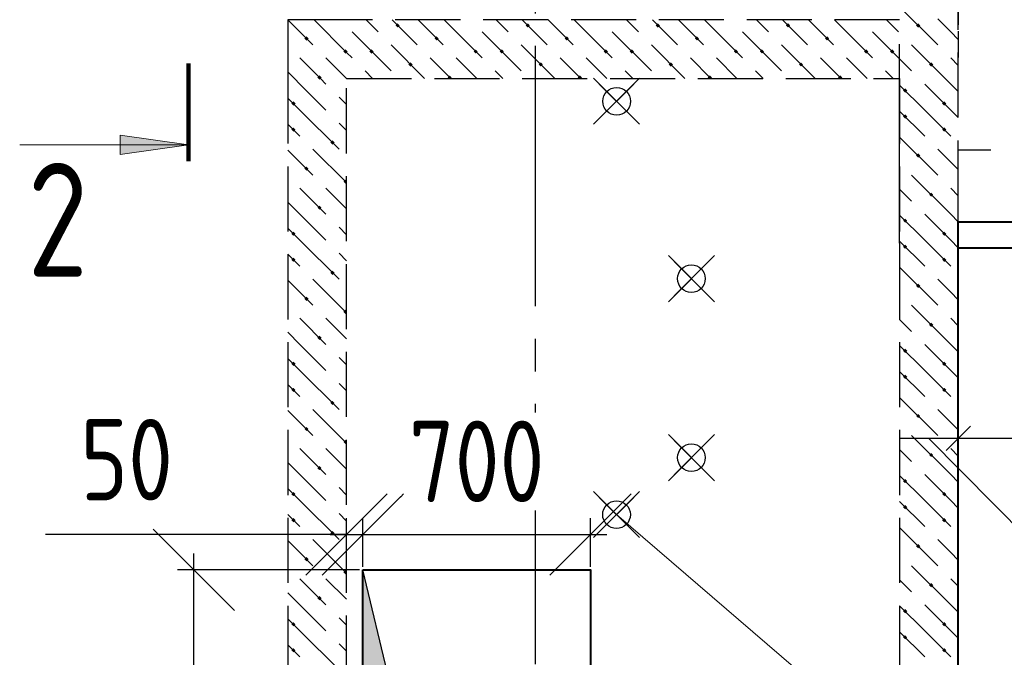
# Model space of a CAD drawing. Header units: millimetres. Extents: x 40580 to 1168286, y -220995 to 81020.
# Tile 18 of 194: x 244634 to 247660, y -107697 to -105738. Entities that reach past the tile are written whole.
import ezdxf

# ---------------------------------------------------------------- set-up
doc = ezdxf.new("R2010")
doc.units = ezdxf.units.MM
for name, pattern in [('______2', [270, 200, -70]), ('______5', [1100, 800, -100, 100, -100]), ('CENTER', [2, 1.25, -0.25, 0.25, -0.25])]:
    doc.linetypes.add(name, pattern=pattern)
for name, color, linetype, lineweight in [('Standard', 7, 'Continuous', 25), ('ОСИ', 7, 'CENTER', 15), ('Основная', 7, 'Continuous', 40), ('Примечания', 7, 'Continuous', 13), ('Размерная линия_ общее', 7, 'Continuous', 25), ('Узлы символ', 7, 'Continuous', 25)]:
    doc.layers.add(name, color=color, linetype=linetype, lineweight=lineweight)
for name, color, linetype in [('ЖБ Балка Вышележаща', 7, 'Continuous'), ('Тонкие', 7, 'Continuous'), ('ФВ-2', 7, 'Continuous')]:
    doc.layers.add(name, color=color, linetype=linetype)
doc.layers.add('ЖБ Балка Нижележащая', color=7, linetype='______2', true_color=0x656565)
doc.layers.add('ЖБ Стена верхний уровень', color=7, linetype='______2', true_color=0x656565)
doc.styles.add('GOST 2.304-81', font='txt')
doc.styles.add('ISOCPEUR', font='isocpeur.ttf')
doc.dimstyles.new('СПДС', dxfattribs={"dimscale": 125, "dimtxt": 250, "dimasz": 250, "dimexe": 50, "dimexo": 10, "dimgap": 100, "dimtad": 1, "dimdec": 0, "dimtxsty": 'GOST 2.304-81', "dimblk": 'OBLIQUE', "dimcen": 250, "dimdle": 50, "dimadec": 0, "dimazin": 2, "dimtfac": 0.75, "dimtdec": 0, "dimtmove": 1, "dimatfit": 3, "dimfxl": 1, "dimtfill": 1, "dimtolj": 1, "dimarcsym": 1})

# ---------------------------------------------------------------- blocks, each defined once
blk = doc.blocks.new('_OBLIQUE')
at = {"color": 0, "linetype": 'ByBlock'}
blk.add_line((-0.5, -0.5), (0.5, 0.5), dxfattribs=at)
blk = doc.blocks.new('*D17499')
at = {"layer": 'Defpoints', "color": 0}
for p in [(245168.7, -107428.4), (245688.3, -107428.4), (245688.3, -108528.4)]:
    blk.add_point(p, dxfattribs=at)
at = {"layer": 'Тонкие', "color": 0, "lineweight": -2}
for p, q in [((245168.7, -108578.4), (245168.7, -107378.4)), ((245678.3, -107428.4), (245118.7, -107428.4)), ((245678.3, -108528.4), (245118.7, -108528.4))]:
    blk.add_line(p, q, dxfattribs=at)
at = {"layer": 'Тонкие', "color": 0, "lineweight": -2, "xscale": 250, "yscale": 250, "zscale": 250}
for p, rotation in [((245168.7, -107428.4), 90), ((245168.7, -108528.4), 270)]:
    blk.add_blockref('_OBLIQUE', p, dxfattribs=dict(at, rotation=rotation))
at = {"layer": 'Тонкие', "color": 0, "insert": (244943.7, -107978.4), "char_height": 250, "attachment_point": 5, "rotation": 90, "style": 'GOST 2.304-81', "bg_fill": 3, "box_fill_scale": 1.1, "bg_fill_color": 256, "bg_fill_true_color": 13158600, "bg_fill_transparency": 0}
blk.add_mtext('\\A1;1100', dxfattribs=at)
blk = doc.blocks.new('*D17501')
at = {"layer": 'Defpoints', "color": 0}
for p in [(246388.3, -107319.8), (245688.3, -107428.4), (246388.3, -107428.4)]:
    blk.add_point(p, dxfattribs=at)
at = {"layer": 'Тонкие', "color": 0, "lineweight": -2}
for p, q in [((245688.3, -107418.4), (245688.3, -107269.8)), ((246388.3, -107418.4), (246388.3, -107269.8)), ((245638.3, -107319.8), (246438.3, -107319.8))]:
    blk.add_line(p, q, dxfattribs=at)
at = {"layer": 'Тонкие', "color": 0, "lineweight": -2, "xscale": 250, "yscale": 250, "zscale": 250, "rotation": 180}
blk.add_blockref('_OBLIQUE', (245688.3, -107319.8), dxfattribs=at)
at = {"layer": 'Тонкие', "color": 0, "lineweight": -2, "xscale": 250, "yscale": 250, "zscale": 250}
blk.add_blockref('_OBLIQUE', (246388.3, -107319.8), dxfattribs=at)
at = {"layer": 'Тонкие', "color": 0, "insert": (246038.3, -107094.8), "char_height": 250, "attachment_point": 5, "style": 'GOST 2.304-81', "bg_fill": 3, "box_fill_scale": 1.1, "bg_fill_color": 256, "bg_fill_true_color": 13158600, "bg_fill_transparency": 0}
blk.add_mtext('\\A1;700', dxfattribs=at)
blk = doc.blocks.new('*D17502')
at = {"layer": 'Defpoints', "color": 0}
for p in [(245688.3, -107319.8), (245638.3, -107428.4), (245688.3, -107428.4)]:
    blk.add_point(p, dxfattribs=at)
at = {"layer": 'Тонкие', "color": 0, "lineweight": -2}
for p, q in [((245638.3, -107418.4), (245638.3, -107269.8)), ((245688.3, -107418.4), (245688.3, -107269.8)), ((245638.3, -107319.8), (244712.7, -107319.8)), ((245588.3, -107319.8), (245738.3, -107319.8))]:
    blk.add_line(p, q, dxfattribs=at)
at = {"layer": 'Тонкие', "color": 0, "lineweight": -2, "xscale": 250, "yscale": 250, "zscale": 250}
blk.add_blockref('_OBLIQUE', (245638.3, -107319.8), dxfattribs=at)
at = {"layer": 'Тонкие', "color": 0, "lineweight": -2, "xscale": 250, "yscale": 250, "zscale": 250, "rotation": 180}
blk.add_blockref('_OBLIQUE', (245688.3, -107319.8), dxfattribs=at)
at = {"layer": 'Тонкие', "color": 0, "insert": (244962.7, -107089.6), "char_height": 250, "attachment_point": 5, "style": 'GOST 2.304-81', "bg_fill": 3, "box_fill_scale": 1.1, "bg_fill_color": 256, "bg_fill_true_color": 13158600, "bg_fill_transparency": 0}
blk.add_mtext('\\A1;50', dxfattribs=at)

msp = doc.modelspace()

# ---------------------------------------------------------------- hatches: boundary and pattern name
at = {"layer": 'ЖБ Стена верхний уровень', "linetype": 'Continuous', "lineweight": -3, "transparency": 33554687}
for points in [[(245788.7, -105755.3), (245795.2, -105748.8), (245801.7, -105755.3), (245795.2, -105761.8)], [(246188.7, -105755.3), (246195.2, -105748.8), (246201.7, -105755.3), (246195.2, -105761.8)], [(246588.7, -105755.3), (246595.2, -105748.8), (246601.7, -105755.3), (246595.2, -105761.8)], [(246988.7, -105755.3), (246995.2, -105748.8), (247001.7, -105755.3), (246995.2, -105761.8)], [(247388.7, -105755.3), (247395.2, -105748.8), (247401.7, -105755.3), (247395.2, -105761.8)], [(245508.7, -105795.3), (245515.2, -105788.8), (245521.7, -105795.3), (245515.2, -105801.8)], [(245908.7, -105795.3), (245915.2, -105788.8), (245921.7, -105795.3), (245915.2, -105801.8)], [(246308.7, -105795.3), (246315.2, -105788.8), (246321.7, -105795.3), (246315.2, -105801.8)], [(246708.7, -105795.3), (246715.2, -105788.8), (246721.7, -105795.3), (246715.2, -105801.8)], [(247108.7, -105795.3), (247115.2, -105788.8), (247121.7, -105795.3), (247115.2, -105801.8)], [(245628.7, -105835.3), (245635.2, -105828.8), (245638.3, -105831.8), (245638.3, -105838.8), (245635.2, -105841.8)], [(245638.3, -105831.8), (245641.7, -105835.3), (245638.3, -105838.8)], [(245708.7, -105835.3), (245715.2, -105828.8), (245721.7, -105835.3), (245715.2, -105841.8)], [(246028.7, -105835.3), (246035.2, -105828.8), (246041.7, -105835.3), (246035.2, -105841.8)], [(246108.7, -105835.3), (246115.2, -105828.8), (246121.7, -105835.3), (246115.2, -105841.8)], [(246428.7, -105835.3), (246435.2, -105828.8), (246441.7, -105835.3), (246435.2, -105841.8)], [(246508.7, -105835.3), (246515.2, -105828.8), (246521.7, -105835.3), (246515.2, -105841.8)], [(246828.7, -105835.3), (246835.2, -105828.8), (246841.7, -105835.3), (246835.2, -105841.8)], [(246908.7, -105835.3), (246915.2, -105828.8), (246921.7, -105835.3), (246915.2, -105841.8)], [(247228.7, -105835.3), (247235.2, -105828.8), (247241.7, -105835.3), (247235.2, -105841.8)], [(247308.7, -105835.3), (247315.2, -105828.8), (247321.7, -105835.3), (247315.2, -105841.8)], [(245828.7, -105875.3), (245835.2, -105868.8), (245841.7, -105875.3), (245835.2, -105881.8)], [(246228.7, -105875.3), (246235.2, -105868.8), (246241.7, -105875.3), (246235.2, -105881.8)], [(246628.7, -105875.3), (246635.2, -105868.8), (246641.7, -105875.3), (246635.2, -105881.8)], [(247028.7, -105875.3), (247035.2, -105868.8), (247041.7, -105875.3), (247035.2, -105881.8)], [(247428.7, -105875.3), (247435.2, -105868.8), (247441.7, -105875.3), (247435.2, -105881.8)], [(245548.7, -105915.3), (245555.2, -105908.8), (245561.7, -105915.3), (245558.6, -105918.4), (245551.9, -105918.4)], [(245948.7, -105915.3), (245955.2, -105908.8), (245961.7, -105915.3), (245958.6, -105918.4), (245951.9, -105918.4)], [(246348.7, -105915.3), (246355.2, -105908.8), (246361.7, -105915.3), (246358.6, -105918.4), (246351.9, -105918.4)], [(246748.7, -105915.3), (246755.2, -105908.8), (246761.7, -105915.3), (246758.6, -105918.4), (246751.9, -105918.4)], [(247148.7, -105915.3), (247155.2, -105908.8), (247161.7, -105915.3), (247158.6, -105918.4), (247151.9, -105918.4)], [(245558.6, -105918.4), (245555.2, -105921.8), (245551.9, -105918.4)], [(247348.7, -105955.3), (247355.2, -105948.8), (247361.7, -105955.3), (247355.2, -105961.8)], [(245468.8, -105995.3), (245475.2, -105988.8), (245481.7, -105995.3), (245475.2, -106001.8)], [(247468.8, -105995.3), (247475.2, -105988.8), (247481.7, -105995.3), (247475.2, -106001.8)], [(247348.7, -106035.3), (247355.2, -106028.8), (247361.7, -106035.3), (247355.2, -106041.8)], [(245468.8, -106075.3), (245475.2, -106068.8), (245481.7, -106075.3), (245475.2, -106081.8)], [(247468.8, -106075.3), (247475.2, -106068.8), (247481.7, -106075.3), (247475.2, -106081.8)], [(245588.7, -106115.3), (245595.2, -106108.8), (245601.7, -106115.3), (245595.2, -106121.8)], [(247388.7, -106155.3), (247395.2, -106148.8), (247401.7, -106155.3), (247395.2, -106161.8)], [(245508.7, -106195.3), (245515.2, -106188.8), (245521.7, -106195.3), (245515.2, -106201.8)], [(245628.7, -106235.3), (245635.2, -106228.8), (245638.3, -106231.8), (245638.3, -106238.8), (245635.2, -106241.8)], [(247428.7, -106275.3), (247435.2, -106268.8), (247441.7, -106275.3), (247435.2, -106281.8)], [(245548.7, -106315.3), (245555.2, -106308.8), (245561.7, -106315.3), (245555.2, -106321.8)], [(247348.7, -106355.3), (247355.2, -106348.8), (247361.7, -106355.3), (247355.2, -106361.8)], [(245468.8, -106395.3), (245475.2, -106388.8), (245481.7, -106395.3), (245475.2, -106401.8)], [(247468.8, -106395.3), (247475.2, -106388.8), (247481.7, -106395.3), (247475.2, -106401.8)], [(247348.7, -106435.3), (247355.2, -106428.8), (247361.7, -106435.3), (247355.2, -106441.8)], [(245468.8, -106475.3), (245475.2, -106468.8), (245481.7, -106475.3), (245475.2, -106481.8)], [(247468.8, -106475.3), (247475.2, -106468.8), (247481.7, -106475.3), (247475.2, -106481.8)], [(245588.7, -106515.3), (245595.2, -106508.8), (245601.7, -106515.3), (245595.2, -106521.8)], [(247388.7, -106555.3), (247395.2, -106548.8), (247401.7, -106555.3), (247395.2, -106561.8)], [(245508.7, -106595.3), (245515.2, -106588.8), (245521.7, -106595.3), (245515.2, -106601.8)], [(245628.7, -106635.3), (245635.2, -106628.8), (245638.3, -106631.8), (245638.3, -106638.8), (245635.2, -106641.8)], [(247428.7, -106675.3), (247435.2, -106668.8), (247441.7, -106675.3), (247435.2, -106681.8)], [(245548.7, -106715.3), (245555.2, -106708.8), (245561.7, -106715.3), (245555.2, -106721.8)], [(247348.7, -106755.3), (247355.2, -106748.8), (247361.7, -106755.3), (247355.2, -106761.8)], [(245468.8, -106795.3), (245475.2, -106788.8), (245481.7, -106795.3), (245475.2, -106801.8)], [(247468.8, -106795.3), (247475.2, -106788.8), (247481.7, -106795.3), (247475.2, -106801.8)], [(247348.7, -106835.3), (247355.2, -106828.8), (247361.7, -106835.3), (247355.2, -106841.8)], [(245468.8, -106875.3), (245475.2, -106868.8), (245481.7, -106875.3), (245475.2, -106881.8)], [(247468.8, -106875.3), (247475.2, -106868.8), (247481.7, -106875.3), (247475.2, -106881.8)], [(245588.7, -106915.3), (245595.2, -106908.8), (245601.7, -106915.3), (245595.2, -106921.8)], [(247388.7, -106955.3), (247395.2, -106948.8), (247401.7, -106955.3), (247395.2, -106961.8)], [(245508.7, -106995.3), (245515.2, -106988.8), (245521.7, -106995.3), (245515.2, -107001.8)], [(245628.7, -107035.3), (245635.2, -107028.8), (245638.3, -107031.8), (245638.3, -107038.8), (245635.2, -107041.8)], [(247428.7, -107075.3), (247435.2, -107068.8), (247441.7, -107075.3), (247435.2, -107081.8)], [(245548.7, -107115.3), (245555.2, -107108.8), (245561.7, -107115.3), (245555.2, -107121.8)], [(247348.7, -107155.3), (247355.2, -107148.8), (247361.7, -107155.3), (247355.2, -107161.8)], [(245468.8, -107195.3), (245475.2, -107188.8), (245481.7, -107195.3), (245475.2, -107201.8)], [(247468.8, -107195.3), (247475.2, -107188.8), (247481.7, -107195.3), (247475.2, -107201.8)], [(247348.7, -107235.3), (247355.2, -107228.8), (247361.7, -107235.3), (247355.2, -107241.8)], [(245468.8, -107275.3), (245475.2, -107268.8), (245481.7, -107275.3), (245475.2, -107281.8)], [(247468.8, -107275.3), (247475.2, -107268.8), (247481.7, -107275.3), (247475.2, -107281.8)], [(245588.7, -107315.3), (245595.2, -107308.8), (245601.7, -107315.3), (245595.2, -107321.8)], [(247388.7, -107355.3), (247395.2, -107348.8), (247401.7, -107355.3), (247395.2, -107361.8)], [(245508.7, -107395.3), (245515.2, -107388.8), (245521.7, -107395.3), (245515.2, -107401.8)], [(245628.7, -107435.3), (245635.2, -107428.8), (245638.3, -107431.8), (245638.3, -107438.8), (245635.2, -107441.8)], [(247428.7, -107475.3), (247435.2, -107468.8), (247441.7, -107475.3), (247435.2, -107481.8)], [(245548.7, -107515.3), (245555.2, -107508.8), (245561.7, -107515.3), (245555.2, -107521.8)], [(247348.7, -107555.3), (247355.2, -107548.8), (247361.7, -107555.3), (247355.2, -107561.8)], [(245468.8, -107595.3), (245475.2, -107588.8), (245481.7, -107595.3), (245475.2, -107601.8)], [(247468.8, -107595.3), (247475.2, -107588.8), (247481.7, -107595.3), (247475.2, -107601.8)], [(247348.7, -107635.3), (247355.2, -107628.8), (247361.7, -107635.3), (247355.2, -107641.8)], [(245468.8, -107675.3), (245475.2, -107668.8), (245481.7, -107675.3), (245475.2, -107681.8)], [(247468.8, -107675.3), (247475.2, -107668.8), (247481.7, -107675.3), (247475.2, -107681.8)]]:
    msp.add_hatch(color=7, dxfattribs=at).paths.add_polyline_path(points, flags=16)
at = {"layer": 'Узлы символ', "linetype": 'Continuous', "lineweight": 13, "transparency": 33554687}
msp.add_hatch(color=7, dxfattribs=at).paths.add_polyline_path([(244943, -106092.3), (245153, -106122.3), (244943, -106152.3)], flags=16)

# ---------------------------------------------------------------- linework, layer by layer
for centre in [(246468.4, -105988.4), (246698.3, -106533.4), (246698.3, -107083.4)]:
    msp.add_circle(centre, 42.5)
at = {"layer": 'Standard', "color": 251, "linetype": 'Continuous', "lineweight": -3, "true_color": 0x656565, "transparency": 33554687}
for p, q in [((247338.3, -106424.1), (247338.3, -105813.4)), ((247338.3, -106424.1), (247338.3, -106299.1)), ((247518.3, -106409.1), (247518.3, -106284.1)), ((247518.3, -106409.1), (247518.3, -106368.2)), ((247338.3, -106424.1), (247338.3, -106549.1)), ((247518.3, -106424.1), (247518.3, -106549.1))]:
    msp.add_line(p, q, dxfattribs=at)
at = {"layer": 'Standard', "color": 7, "linetype": 'Continuous', "lineweight": 25, "transparency": 33554687}
msp.add_line((247555.8, -106986.6), (247480.8, -107061.6), dxfattribs=at)
at = {"layer": 'Standard', "color": 7, "linetype": 'Continuous', "lineweight": -3, "transparency": 33554687}
for p, q in [((247518.3, -107024.1), (247338.3, -107024.1)), ((247428.3, -107024.1), (247871.9, -107474.1))]:
    msp.add_line(p, q, dxfattribs=at)
msp.add_lwpolyline([(250048.3, -107024.1), (248575.8, -107024.1), (248575.8, -107024.1), (247518.3, -107024.1)], dxfattribs=at)
at = {"layer": 'ЖБ Балка Вышележаща', "color": 7, "linetype": 'Continuous', "lineweight": -3, "transparency": 33554687}
msp.add_line((247518.3, -105773.4), (247518.3, -105853.4), dxfattribs=at)
at = {"layer": 'ЖБ Балка Нижележащая', "color": 251, "linetype": '______2', "lineweight": -3, "true_color": 0x656565, "transparency": 33554687}
for p, q in [((247518.3, -105553.4), (247518.3, -105773.4)), ((250048.3, -106138.4), (247518.3, -106138.4))]:
    msp.add_line(p, q, dxfattribs=at)
at = {"layer": 'ЖБ Стена верхний уровень', "color": 251, "linetype": '______2', "lineweight": -3, "true_color": 0x656565, "transparency": 33554687}
for p, q in [((247338.3, -104668.4), (247338.3, -105738.4)), ((247518.3, -109818.4), (247518.3, -104668.4)), ((245458.3, -105738.4), (245458.3, -105918.4)), ((245638.3, -105738.4), (245458.3, -105738.4)), ((247338.3, -105738.4), (245638.3, -105738.4)), ((245458.3, -105918.4), (245458.3, -110318.4)), ((245638.3, -108578.4), (245638.3, -105918.4)), ((245638.3, -105918.4), (247338.3, -105918.4)), ((247338.3, -105918.4), (247338.3, -108578.4))]:
    msp.add_line(p, q, dxfattribs=at)
at = {"layer": 'ЖБ Стена верхний уровень', "color": 9, "linetype": 'Continuous', "lineweight": -3, "true_color": 0xc7c7c7, "transparency": 33554687}
for p, q in [((247338.3, -105698.4), (247455.2, -105815.3)), ((245495.2, -105775.3), (245458.4, -105738.4)), ((245538.4, -105738.4), (245638.3, -105838.4)), ((245698.4, -105738.4), (245735.2, -105775.3)), ((245778.4, -105738.4), (245855.2, -105815.3)), ((245895.2, -105775.3), (245858.4, -105738.4)), ((245938.4, -105738.4), (246055.2, -105855.3)), ((246098.4, -105738.4), (246135.2, -105775.3)), ((246178.4, -105738.4), (246255.2, -105815.3)), ((246295.2, -105775.3), (246258.4, -105738.4)), ((246338.4, -105738.4), (246455.2, -105855.3)), ((246498.4, -105738.4), (246535.2, -105775.3)), ((246578.4, -105738.4), (246655.2, -105815.3)), ((246695.2, -105775.3), (246658.4, -105738.4)), ((246738.4, -105738.4), (246855.2, -105855.3)), ((246898.4, -105738.4), (246935.2, -105775.3)), ((246978.4, -105738.4), (247055.2, -105815.3)), ((247095.2, -105775.3), (247058.4, -105738.4)), ((247138.4, -105738.4), (247255.2, -105855.3)), ((247298.4, -105738.4), (247335.2, -105775.3)), ((247495.2, -105775.3), (247455.2, -105735.3)), ((245535.2, -105815.3), (245495.2, -105775.3)), ((245655.2, -105775.3), (245775.2, -105895.3)), ((245935.2, -105815.3), (245895.2, -105775.3)), ((246055.2, -105775.3), (246175.2, -105895.3)), ((246335.2, -105815.3), (246295.2, -105775.3)), ((246455.2, -105775.3), (246575.2, -105895.3)), ((246735.2, -105815.3), (246695.2, -105775.3)), ((246855.2, -105775.3), (246975.2, -105895.3)), ((247135.2, -105815.3), (247095.2, -105775.3)), ((247255.2, -105775.3), (247338.3, -105858.4)), ((247518.3, -105798.4), (247495.2, -105775.3)), ((245878.4, -105918.4), (245775.2, -105815.3)), ((246278.4, -105918.4), (246175.2, -105815.3)), ((246678.4, -105918.4), (246575.2, -105815.3)), ((247078.4, -105918.4), (246975.2, -105815.3)), ((247495.2, -105935.3), (247375.2, -105815.3)), ((245638.3, -105838.4), (245655.2, -105855.3)), ((245495.2, -105855.3), (245558.4, -105918.4)), ((245575.2, -105855.3), (245638.3, -105918.4)), ((245895.2, -105855.3), (245958.4, -105918.4)), ((245975.2, -105855.3), (246038.4, -105918.4)), ((246295.2, -105855.3), (246358.4, -105918.4)), ((246375.2, -105855.3), (246438.4, -105918.4)), ((246695.2, -105855.3), (246758.4, -105918.4)), ((246775.2, -105855.3), (246838.4, -105918.4)), ((247095.2, -105855.3), (247158.4, -105918.4)), ((247175.2, -105855.3), (247238.4, -105918.4)), ((247338.3, -105858.4), (247375.2, -105895.3)), ((247495.2, -105855.3), (247518.3, -105878.4)), ((245478.4, -105918.4), (245458.3, -105898.3)), ((245718.4, -105918.4), (245695.2, -105895.3)), ((246118.4, -105918.4), (246095.2, -105895.3)), ((246518.4, -105918.4), (246495.2, -105895.3)), ((246918.4, -105918.4), (246895.2, -105895.3)), ((247318.4, -105918.4), (247295.2, -105895.3)), ((245495.2, -105935.3), (245478.4, -105918.4)), ((245495.2, -105935.3), (245575.2, -106015.3)), ((245558.4, -105918.4), (245575.2, -105935.3)), ((245638.3, -105918.4), (245638.4, -105918.4)), ((247415.2, -106015.3), (247338.3, -105938.4)), ((247415.2, -105935.3), (247495.2, -106015.3)), ((247495.2, -105935.3), (247518.3, -105958.4)), ((245638.3, -105998.4), (245615.2, -105975.3)), ((245458.3, -105978.3), (245495.2, -106015.3)), ((245495.2, -106015.3), (245615.2, -106135.3)), ((247338.3, -106018.4), (247415.2, -106095.3)), ((247415.2, -106015.3), (247495.2, -106095.3)), ((247495.2, -106015.3), (247518.3, -106038.4)), ((245458.3, -106058.3), (245495.2, -106095.3)), ((245615.2, -106055.3), (245638.3, -106078.4)), ((247338.3, -106098.4), (247455.2, -106215.3)), ((245495.2, -106175.3), (245458.3, -106138.3)), ((245535.2, -106135.3), (245638.3, -106238.4)), ((247495.2, -106175.3), (247455.2, -106135.3)), ((245535.2, -106215.3), (245495.2, -106175.3)), ((247518.3, -106198.4), (247495.2, -106175.3)), ((247495.2, -106335.3), (247375.2, -106215.3)), ((245495.2, -106255.3), (245575.2, -106335.3)), ((245575.2, -106255.3), (245638.3, -106318.4)), ((247338.3, -106258.4), (247375.2, -106295.3)), ((247495.2, -106255.3), (247518.3, -106278.4)), ((245495.2, -106335.3), (245458.3, -106298.3)), ((245495.2, -106335.3), (245575.2, -106415.3)), ((247415.2, -106415.3), (247338.3, -106338.4)), ((247415.2, -106335.3), (247495.2, -106415.3)), ((247495.2, -106335.3), (247518.3, -106358.4)), ((245458.3, -106378.3), (245495.2, -106415.3)), ((245638.3, -106398.4), (245615.2, -106375.3)), ((245495.2, -106415.3), (245615.2, -106535.3)), ((247338.3, -106418.4), (247415.2, -106495.3)), ((247415.2, -106415.3), (247495.2, -106495.3)), ((247495.2, -106415.3), (247518.3, -106438.4)), ((245458.3, -106458.3), (245495.2, -106495.3)), ((245615.2, -106455.3), (245638.3, -106478.4)), ((247338.3, -106498.4), (247455.2, -106615.3)), ((245495.2, -106575.3), (245458.3, -106538.3)), ((245535.2, -106535.3), (245638.3, -106638.4)), ((247495.2, -106575.3), (247455.2, -106535.3)), ((245535.2, -106615.3), (245495.2, -106575.3)), ((247518.3, -106598.4), (247495.2, -106575.3)), ((247495.2, -106735.3), (247375.2, -106615.3)), ((245495.2, -106655.3), (245575.2, -106735.3)), ((245575.2, -106655.3), (245638.3, -106718.4)), ((247338.3, -106658.4), (247375.2, -106695.3)), ((247495.2, -106655.3), (247518.3, -106678.4)), ((245495.2, -106735.3), (245458.3, -106698.3)), ((245495.2, -106735.3), (245575.2, -106815.3)), ((247415.2, -106815.3), (247338.3, -106738.4)), ((247415.2, -106735.3), (247495.2, -106815.3)), ((247495.2, -106735.3), (247518.3, -106758.4)), ((245458.3, -106778.3), (245495.2, -106815.3)), ((245638.3, -106798.4), (245615.2, -106775.3)), ((245495.2, -106815.3), (245615.2, -106935.3)), ((247338.3, -106818.4), (247415.2, -106895.3)), ((247415.2, -106815.3), (247495.2, -106895.3)), ((247495.2, -106815.3), (247518.3, -106838.4)), ((245458.3, -106858.3), (245495.2, -106895.3)), ((245615.2, -106855.3), (245638.3, -106878.4)), ((247338.3, -106898.4), (247455.2, -107015.3)), ((245495.2, -106975.3), (245458.3, -106938.3)), ((245535.2, -106935.3), (245638.3, -107038.4)), ((247495.2, -106975.3), (247455.2, -106935.3)), ((245535.2, -107015.3), (245495.2, -106975.3)), ((247518.3, -106998.4), (247495.2, -106975.3)), ((247495.2, -107135.3), (247375.2, -107015.3)), ((245495.2, -107055.3), (245575.2, -107135.3)), ((245575.2, -107055.3), (245638.3, -107118.4)), ((247338.3, -107058.4), (247375.2, -107095.3)), ((247495.2, -107055.3), (247518.3, -107078.4)), ((245495.2, -107135.3), (245458.3, -107098.3)), ((245495.2, -107135.3), (245575.2, -107215.3)), ((247415.2, -107215.3), (247338.3, -107138.4)), ((247415.2, -107135.3), (247495.2, -107215.3)), ((247495.2, -107135.3), (247518.3, -107158.4)), ((245458.3, -107178.3), (245495.2, -107215.3)), ((245638.3, -107198.4), (245615.2, -107175.3)), ((245495.2, -107215.3), (245615.2, -107335.3)), ((247415.2, -107215.3), (247495.2, -107295.3)), ((247495.2, -107215.3), (247518.3, -107238.4)), ((247338.3, -107218.4), (247415.2, -107295.3)), ((245458.3, -107258.3), (245495.2, -107295.3)), ((245615.2, -107255.3), (245638.3, -107278.4)), ((247338.3, -107298.4), (247455.2, -107415.3)), ((245535.2, -107335.3), (245638.3, -107438.4)), ((247495.2, -107375.3), (247455.2, -107335.3)), ((245495.2, -107375.3), (245458.3, -107338.3)), ((245535.2, -107415.3), (245495.2, -107375.3)), ((247518.3, -107398.4), (247495.2, -107375.3)), ((247495.2, -107535.3), (247375.2, -107415.3)), ((245495.2, -107455.3), (245575.2, -107535.3)), ((245575.2, -107455.3), (245638.3, -107518.4)), ((247495.2, -107455.3), (247518.3, -107478.4)), ((247338.3, -107458.4), (247375.2, -107495.3)), ((245495.2, -107535.3), (245458.3, -107498.3)), ((245495.2, -107535.3), (245575.2, -107615.3)), ((247415.2, -107615.3), (247338.3, -107538.4)), ((247415.2, -107535.3), (247495.2, -107615.3)), ((247495.2, -107535.3), (247518.3, -107558.4)), ((245458.3, -107578.3), (245495.2, -107615.3)), ((245638.3, -107598.4), (245615.2, -107575.3)), ((245495.2, -107615.3), (245615.2, -107735.3)), ((247338.3, -107618.4), (247415.2, -107695.3)), ((247415.2, -107615.3), (247495.2, -107695.3)), ((247495.2, -107615.3), (247518.3, -107638.4)), ((245458.3, -107658.3), (245495.2, -107695.3)), ((245615.2, -107655.3), (245638.3, -107678.4))]:
    msp.add_line(p, q, dxfattribs=at)
at = {"layer": 'ОСИ', "color": 8, "linetype": '______5', "lineweight": -3, "transparency": 33554687}
msp.add_line((246218.3, -103618.4), (246218.3, -113118.4), dxfattribs=at)
at = {"layer": 'Основная', "transparency": 33554687}
for p, q in [((247518.3, -110498.4), (247518.3, -106358.4)), ((247518.3, -106358.4), (250228.3, -106358.4)), ((247518.3, -106438.4), (250048.3, -106438.4))]:
    msp.add_line(p, q, dxfattribs=at)
msp.add_lwpolyline([(245688.3, -107428.4), (246388.3, -107428.4), (246388.3, -108528.4), (245688.3, -108528.4)], close=True, dxfattribs=at)
at = {"layer": 'Примечания', "color": 7, "linetype": 'Continuous', "lineweight": 13, "transparency": 33554687}
for p, q in [((246539.1, -105917.7), (246397.6, -106059.1)), ((246539.1, -106059.1), (246397.6, -105917.7)), ((246769, -106462.7), (246627.6, -106604.1)), ((246769, -106604.1), (246627.6, -106462.7)), ((246769, -107012.7), (246627.6, -107154.1)), ((246769, -107154.1), (246627.6, -107012.7))]:
    msp.add_line(p, q, dxfattribs=at)
at = {"layer": 'Размерная линия_ общее', "color": 7, "linetype": 'Continuous', "lineweight": 18, "transparency": 33554687}
for p, q in [((246521.4, -105935.4), (246415.3, -106041.5)), ((246521.4, -106041.5), (246415.3, -105935.4)), ((246751.3, -106480.4), (246645.3, -106586.5)), ((246751.3, -106586.5), (246645.3, -106480.4)), ((246751.3, -107030.4), (246645.3, -107136.5)), ((246751.3, -107136.5), (246645.3, -107030.4))]:
    msp.add_line(p, q, dxfattribs=at)
at = {"layer": 'Тонкие', "lineweight": 100}
msp.add_line((245153, -106172.3), (245153, -105872.3), dxfattribs=at)
at = {"layer": 'Узлы символ', "color": 7, "linetype": 'Continuous', "lineweight": 13, "transparency": 33554687}
for p, q in [((244943, -106152.3), (244943, -106092.3)), ((244943, -106092.3), (245153, -106122.3)), ((245153, -106122.3), (244633.8, -106122.3)), ((244943, -106122.3), (244928, -106122.3)), ((245153, -106122.3), (244943, -106152.3)), ((245153, -106122.3), (245153, -106122.3)), ((245153, -106122.3), (245153, -106122.3)), ((245153, -106122.3), (245153, -106122.3))]:
    msp.add_line(p, q, dxfattribs=at)

# ---------------------------------------------------------------- texts
at = {"layer": 'Узлы символ', "color": 7, "linetype": 'Continuous', "lineweight": -3, "transparency": 33554687, "insert": (244657.7, -106527.6), "char_height": 350, "width": 381.312, "attachment_point": 7, "style": 'ISOCPEUR'}
msp.add_mtext('\\W0.78;2', dxfattribs=at)

# ---------------------------------------------------------------- next in the draw order: dimensions: what is measured, and where the dimension line sits
at = {"layer": 'Тонкие'}
dim = msp.add_linear_dim(base=(245168.7, -107428.4), p1=(245688.3, -108528.4), p2=(245688.3, -107428.4), angle=270, dimstyle='СПДС', override={"dimscale": 1}, dxfattribs=at)
dim.commit()
dim.dimension.update_dxf_attribs({"geometry": '*D17499', "text_midpoint": (244943.7, -107978.4)})

# ---------------------------------------------------------------- next in the draw order: dimensions: what is measured, and where the dimension line sits
dim = msp.add_linear_dim(base=(246388.3, -107319.8), p1=(245688.3, -107428.4), p2=(246388.3, -107428.4), dimstyle='СПДС', override={"dimscale": 1}, dxfattribs=at)
dim.commit()
dim.dimension.update_dxf_attribs({"geometry": '*D17501', "text_midpoint": (246038.3, -107094.8)})

# ---------------------------------------------------------------- next in the draw order: linework, layer by layer
msp.add_circle((246468.2, -107258.4), 42.5)
at = {"layer": 'Примечания', "color": 7, "linetype": 'Continuous', "lineweight": 13, "transparency": 33554687}
for p, q in [((246538.9, -107187.7), (246397.5, -107329.2)), ((246538.9, -107329.2), (246397.5, -107187.7)), ((246468.2, -107258.4), (247622.7, -108250.5))]:
    msp.add_line(p, q, dxfattribs=at)
at = {"layer": 'Размерная линия_ общее', "color": 7, "linetype": 'Continuous', "lineweight": 18, "transparency": 33554687}
for p, q in [((246521.2, -107205.4), (246415.2, -107311.5)), ((246521.2, -107311.5), (246415.2, -107205.4))]:
    msp.add_line(p, q, dxfattribs=at)

# ---------------------------------------------------------------- next in the draw order: dimensions: what is measured, and where the dimension line sits
at = {"layer": 'Тонкие'}
dim = msp.add_linear_dim(base=(245688.3, -107319.8), p1=(245638.3, -107428.4), p2=(245688.3, -107428.4), dimstyle='СПДС', override={"dimscale": 1}, dxfattribs=at)
dim.commit()
dim.dimension.update_dxf_attribs({"geometry": '*D17502', "text_midpoint": (244962.7, -107212.7), "dimtype": 160})

# ---------------------------------------------------------------- next in the draw order: hatches: boundary and pattern name
at = {"layer": 'ФВ-2'}
h = msp.add_hatch(color=256, dxfattribs=at)
h.dxf.hatch_style = 1
h.paths.add_polyline_path([(245782.4, -107819.2), (245876.4, -108210), (246388.3, -108528.4), (245708.3, -108528.4)])
h.paths.add_polyline_path([(245782.4, -107819.2), (245708.3, -108528.4), (245688.3, -108528.4), (245688.3, -107428.4)])

# ---------------------------------------------------------------- next in the draw order: linework, layer by layer
at = {"layer": 'Тонкие'}
msp.add_line((245876.4, -108210), (245688.3, -107428.4), dxfattribs=at)

doc.saveas('drawing.dxf')
